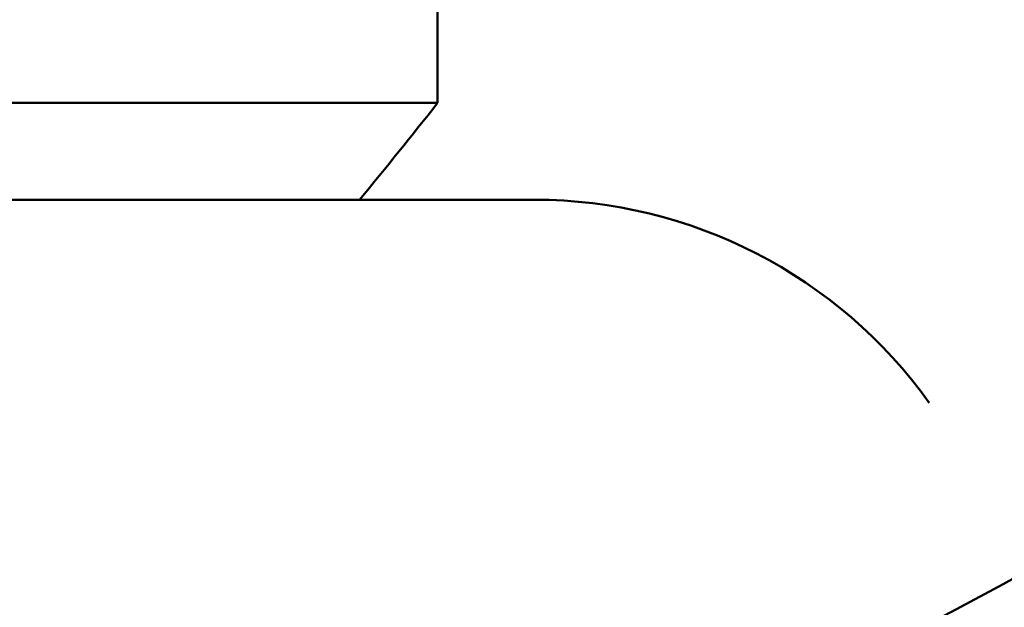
# Model space of a CAD drawing. Header units: millimetres. Extents: x 61 to 1929, y 482 to 2664.
# Tile 168 of 219: x 1030 to 1040, y 707 to 713. Entities that reach past the tile are written whole.
import ezdxf

# ---------------------------------------------------------------- set-up
doc = ezdxf.new("R2010")
doc.units = ezdxf.units.MM
doc.header["$LTSCALE"] = 10
doc.layers.add('Widoczne (ISO)', color=7, linetype='Continuous', lineweight=50)

msp = doc.modelspace()

# ---------------------------------------------------------------- linework, layer by layer
at = {"layer": 'Widoczne (ISO)'}
for p, q in [((1034.574, 712.354), (1034.574, 713.354)), ((1034.574, 712.354), (998.574, 712.354)), ((1035.574, 711.354), (997.575, 711.354))]:
    msp.add_line(p, q, dxfattribs=at)
msp.add_circle((1016.574, 751.354), 50, dxfattribs=at)
for centre, radius, start, end in [((995.249, 743.232), 50, 320.3889, 321.8608), ((1035.574, 706.354), 5, 35.5439, 90)]:
    msp.add_arc(centre, radius, start, end, dxfattribs=at)

doc.saveas('drawing.dxf')
